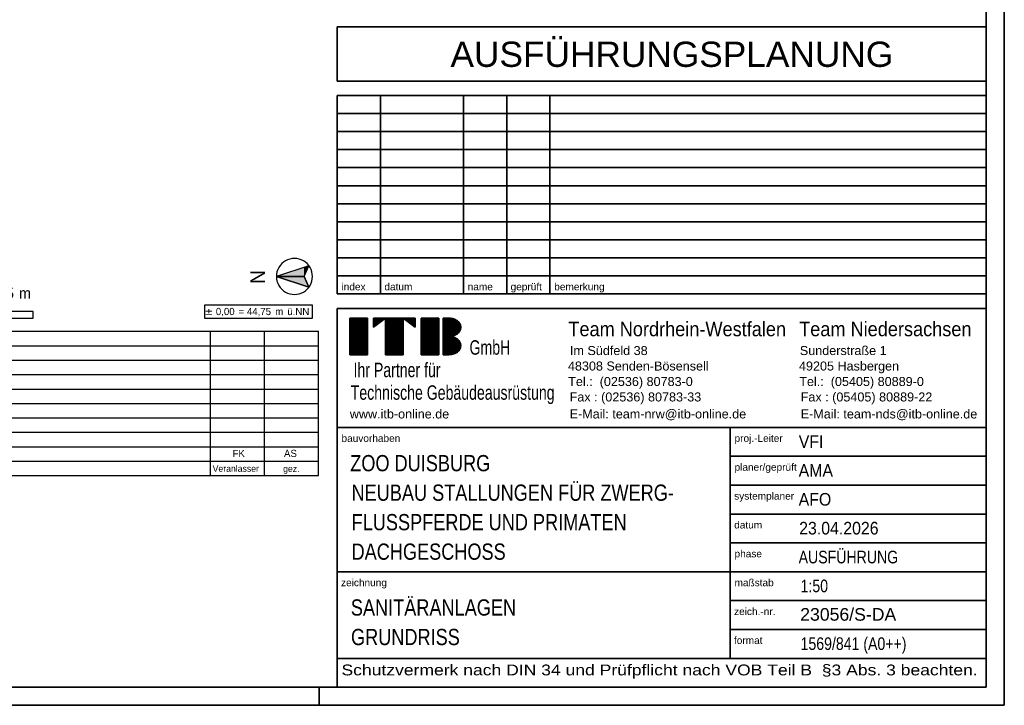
# Model space of a CAD drawing. Extents: x -181 to 1388, y 138 to 979.
# Tile 23 of 30: x 1115 to 1388, y 138 to 328. Entities that reach past the tile are written whole.
import ezdxf
from ezdxf.lldxf.tags import DXFTag

# ---------------------------------------------------------------- set-up
doc = ezdxf.new("R2010")
doc.units = 0
doc.layers.get('0').update_dxf_attribs({"lineweight": 25})
for name, color, linetype, lineweight in [('Rahmen-A0U86KLAPE', 7, 'Continuous', 35), ('X_Rahmen', 7, 'Continuous', 25), ('X_Stempel', 7, 'Continuous', 35)]:
    doc.layers.add(name, color=color, linetype=linetype, lineweight=lineweight)
doc.styles.get("Standard").update_dxf_attribs({"font": 'arial.ttf'})
tags = doc.linetypes.add('Wipeout_Contour', pattern=[1, 0, -1]).pattern_tags.tags
tags[6:7] = [DXFTag(74, 4), DXFTag(75, 0), DXFTag(340, '0'), DXFTag(46, 1.0), DXFTag(50, 0.0), DXFTag(44, 0.0), DXFTag(45, 0.0)]
tags[4:5] = [DXFTag(74, 4), DXFTag(75, 0), DXFTag(340, '0'), DXFTag(46, 1.0), DXFTag(50, 0.0), DXFTag(44, 0.0), DXFTag(45, 0.0)]

# ---------------------------------------------------------------- blocks, each defined once
blk = doc.blocks.new('Blockreferenz-A07F5VVBWF')
at = {"layer": 'Rahmen-A0U86KLAPE', "color": 0, "linetype": 'ByBlock', "ltscale": 0.35}
for p, q in [((1388.17, 137.99), (1388.17, 978.99)), ((1383.17, 142.99), (1383.17, 973.99)), ((-160.83, 142.99), (1383.17, 142.99)), ((1198.17, 137.99), (1198.17, 142.99)), ((-180.83, 137.99), (1388.17, 137.99))]:
    blk.add_line(p, q, dxfattribs=at)
blk = doc.blocks.new('Blockreferenz-A07F5VVFWF')
at = {"color": 0, "linetype": 'ByBlock', "ltscale": 0.35}
for p, q in [((1383.17, 325.99), (1203.17, 325.99)), ((1203.17, 310.99), (1203.17, 325.99)), ((1383.17, 310.99), (1203.17, 310.99)), ((1383.17, 306.99), (1203.17, 306.99)), ((1203.17, 251.99), (1203.17, 306.99)), ((1215.17, 251.99), (1215.17, 306.99)), ((1238.17, 251.99), (1238.17, 306.99)), ((1250.17, 251.99), (1250.17, 306.99)), ((1262.17, 251.99), (1262.17, 306.99)), ((1383.17, 301.99), (1203.17, 301.99)), ((1383.17, 296.99), (1203.17, 296.99)), ((1383.17, 291.99), (1203.17, 291.99)), ((1383.17, 286.99), (1203.17, 286.99)), ((1383.17, 281.99), (1203.17, 281.99)), ((1383.17, 276.99), (1203.17, 276.99)), ((1383.17, 271.99), (1203.17, 271.99)), ((1383.17, 266.99), (1203.17, 266.99)), ((1383.17, 261.99), (1203.17, 261.99)), ((1383.17, 256.99), (1203.17, 256.99)), ((1383.17, 251.99), (1203.17, 251.99)), ((1383.17, 247.99), (1203.17, 247.99)), ((1203.17, 142.99), (1203.17, 247.99)), ((1383.17, 214.99), (1203.17, 214.99)), ((1312.17, 150.99), (1312.17, 214.99)), ((1383.17, 206.99), (1312.17, 206.99)), ((1383.17, 198.99), (1312.17, 198.99)), ((1383.17, 190.99), (1312.17, 190.99)), ((1383.17, 182.99), (1312.17, 182.99)), ((1383.17, 174.99), (1203.17, 174.99)), ((1383.17, 166.99), (1312.17, 166.99)), ((1383.17, 158.99), (1312.17, 158.99)), ((1383.17, 150.99), (1203.17, 150.99)), ((1383.17, 142.99), (1203.17, 142.99))]:
    blk.add_line(p, q, dxfattribs=at)
at = {"color": 169, "linetype": 'ByBlock', "ltscale": 0.35, "true_color": 0x262f66}
for p, q in [((1206.66, 245.29), (1211.61, 245.29)), ((1206.66, 235.15), (1206.66, 245.29)), ((1206.66, 245.28), (1211.61, 245.28)), ((1206.66, 245.21), (1211.61, 245.21)), ((1206.66, 245.15), (1211.61, 245.15)), ((1206.66, 245.08), (1211.61, 245.08)), ((1206.66, 245.02), (1211.61, 245.02)), ((1206.66, 244.95), (1211.61, 244.95)), ((1206.66, 244.88), (1211.61, 244.88)), ((1206.66, 244.82), (1211.61, 244.82)), ((1206.66, 244.75), (1211.61, 244.75)), ((1206.66, 244.69), (1211.61, 244.69)), ((1206.66, 244.62), (1211.61, 244.62)), ((1206.66, 244.55), (1211.61, 244.55)), ((1206.66, 244.49), (1211.61, 244.49)), ((1206.66, 244.42), (1211.61, 244.42)), ((1206.66, 244.36), (1211.61, 244.36)), ((1206.66, 244.29), (1211.61, 244.29)), ((1206.66, 244.22), (1211.61, 244.22)), ((1206.66, 244.16), (1211.61, 244.16)), ((1206.66, 244.09), (1211.61, 244.09)), ((1206.66, 244.03), (1211.61, 244.03)), ((1206.66, 243.96), (1211.61, 243.96)), ((1206.66, 243.89), (1211.61, 243.89)), ((1206.66, 243.83), (1211.61, 243.83)), ((1206.66, 243.76), (1211.61, 243.76)), ((1206.66, 243.7), (1211.61, 243.7)), ((1206.66, 243.63), (1211.61, 243.63)), ((1206.66, 243.56), (1211.61, 243.56)), ((1206.66, 243.5), (1211.61, 243.5)), ((1206.66, 243.43), (1211.61, 243.43)), ((1206.66, 243.37), (1211.61, 243.37)), ((1206.66, 243.3), (1211.61, 243.3)), ((1206.66, 243.23), (1211.61, 243.23)), ((1206.66, 243.17), (1211.61, 243.17)), ((1206.66, 243.1), (1211.61, 243.1)), ((1206.66, 243.04), (1211.61, 243.04)), ((1211.61, 245.29), (1211.61, 235.15)), ((1213.25, 245.29), (1224.78, 245.29)), ((1213.25, 242.75), (1213.25, 245.29)), ((1216.55, 245.29), (1213.25, 242.75)), ((1213.25, 245.28), (1216.54, 245.28)), ((1213.25, 245.21), (1216.45, 245.21)), ((1213.25, 245.15), (1216.37, 245.15)), ((1213.25, 245.08), (1216.28, 245.08)), ((1213.25, 245.02), (1216.2, 245.02)), ((1213.25, 244.95), (1216.11, 244.95)), ((1213.25, 244.88), (1216.02, 244.88)), ((1213.25, 244.82), (1215.94, 244.82)), ((1213.25, 244.75), (1215.85, 244.75)), ((1213.25, 244.69), (1215.77, 244.69)), ((1213.25, 244.62), (1215.68, 244.62)), ((1213.25, 244.55), (1215.6, 244.55)), ((1213.25, 244.49), (1215.51, 244.49)), ((1213.25, 244.42), (1215.42, 244.42)), ((1213.25, 244.36), (1215.34, 244.36)), ((1213.25, 244.29), (1215.25, 244.29)), ((1213.25, 244.22), (1215.17, 244.22)), ((1213.25, 244.16), (1215.08, 244.16)), ((1213.25, 244.09), (1214.99, 244.09)), ((1213.25, 244.03), (1214.91, 244.03)), ((1213.25, 243.96), (1214.82, 243.96)), ((1213.25, 243.89), (1214.74, 243.89)), ((1213.25, 243.83), (1214.65, 243.83)), ((1213.25, 243.76), (1214.57, 243.76)), ((1213.25, 243.7), (1214.48, 243.7)), ((1213.25, 243.63), (1214.39, 243.63)), ((1213.25, 243.56), (1214.31, 243.56)), ((1213.25, 243.5), (1214.22, 243.5)), ((1213.25, 243.43), (1214.14, 243.43)), ((1213.25, 243.37), (1214.05, 243.37)), ((1213.25, 243.3), (1213.96, 243.3)), ((1213.25, 243.23), (1213.88, 243.23)), ((1213.25, 243.17), (1213.79, 243.17)), ((1213.25, 243.1), (1213.71, 243.1)), ((1213.25, 243.04), (1213.62, 243.04)), ((1216.55, 235.15), (1216.55, 245.29)), ((1216.55, 235.15), (1216.55, 245.29)), ((1216.55, 245.28), (1221.49, 245.28)), ((1216.55, 245.21), (1221.49, 245.21)), ((1216.55, 245.15), (1221.49, 245.15)), ((1216.55, 245.08), (1221.49, 245.08)), ((1216.55, 245.02), (1221.49, 245.02)), ((1216.55, 244.95), (1221.49, 244.95)), ((1216.55, 244.88), (1221.49, 244.88)), ((1216.55, 244.82), (1221.49, 244.82)), ((1216.55, 244.75), (1221.49, 244.75)), ((1216.55, 244.69), (1221.49, 244.69)), ((1216.55, 244.62), (1221.49, 244.62)), ((1216.55, 244.55), (1221.49, 244.55)), ((1216.55, 244.49), (1221.49, 244.49)), ((1216.55, 244.42), (1221.49, 244.42)), ((1216.55, 244.36), (1221.49, 244.36)), ((1216.55, 244.29), (1221.49, 244.29)), ((1216.55, 244.22), (1221.49, 244.22)), ((1216.55, 244.16), (1221.49, 244.16)), ((1216.55, 244.09), (1221.49, 244.09)), ((1216.55, 244.03), (1221.49, 244.03)), ((1216.55, 243.96), (1221.49, 243.96)), ((1216.55, 243.89), (1221.49, 243.89)), ((1216.55, 243.83), (1221.49, 243.83)), ((1216.55, 243.76), (1221.49, 243.76)), ((1216.55, 243.7), (1221.49, 243.7)), ((1216.55, 243.63), (1221.49, 243.63)), ((1216.55, 243.56), (1221.49, 243.56)), ((1216.55, 243.5), (1221.49, 243.5)), ((1216.55, 243.43), (1221.49, 243.43)), ((1216.55, 243.37), (1221.49, 243.37)), ((1216.55, 243.3), (1221.49, 243.3)), ((1216.55, 243.23), (1221.49, 243.23)), ((1216.55, 243.17), (1221.49, 243.17)), ((1216.55, 243.1), (1221.49, 243.1)), ((1216.55, 243.04), (1221.49, 243.04)), ((1221.49, 245.29), (1221.49, 235.15)), ((1224.78, 242.75), (1221.49, 245.29)), ((1224.78, 242.75), (1221.49, 245.29)), ((1221.5, 245.28), (1224.78, 245.28)), ((1221.58, 245.21), (1224.78, 245.21)), ((1221.67, 245.15), (1224.78, 245.15)), ((1221.76, 245.08), (1224.78, 245.08)), ((1221.84, 245.02), (1224.78, 245.02)), ((1221.93, 244.95), (1224.78, 244.95)), ((1222.01, 244.88), (1224.78, 244.88)), ((1222.1, 244.82), (1224.78, 244.82)), ((1222.18, 244.75), (1224.78, 244.75)), ((1222.27, 244.69), (1224.78, 244.69)), ((1222.36, 244.62), (1224.78, 244.62)), ((1222.44, 244.55), (1224.78, 244.55)), ((1222.53, 244.49), (1224.78, 244.49)), ((1222.61, 244.42), (1224.78, 244.42)), ((1222.7, 244.36), (1224.78, 244.36)), ((1222.79, 244.29), (1224.78, 244.29)), ((1222.87, 244.22), (1224.78, 244.22)), ((1222.96, 244.16), (1224.78, 244.16)), ((1223.04, 244.09), (1224.78, 244.09)), ((1223.13, 244.03), (1224.78, 244.03)), ((1223.21, 243.96), (1224.78, 243.96)), ((1223.3, 243.89), (1224.78, 243.89)), ((1223.39, 243.83), (1224.78, 243.83)), ((1223.47, 243.76), (1224.78, 243.76)), ((1223.56, 243.7), (1224.78, 243.7)), ((1223.64, 243.63), (1224.78, 243.63)), ((1223.73, 243.56), (1224.78, 243.56)), ((1223.81, 243.5), (1224.78, 243.5)), ((1223.9, 243.43), (1224.78, 243.43)), ((1223.99, 243.37), (1224.78, 243.37)), ((1224.07, 243.3), (1224.78, 243.3)), ((1224.16, 243.23), (1224.78, 243.23)), ((1224.24, 243.17), (1224.78, 243.17)), ((1224.33, 243.1), (1224.78, 243.1)), ((1224.42, 243.04), (1224.78, 243.04)), ((1224.78, 245.29), (1224.78, 242.75)), ((1226.43, 245.29), (1231.37, 245.29)), ((1226.43, 235.15), (1226.43, 245.29)), ((1226.43, 245.28), (1231.37, 245.28)), ((1226.43, 245.21), (1231.37, 245.21)), ((1226.43, 245.15), (1231.37, 245.15)), ((1226.43, 245.08), (1231.37, 245.08)), ((1226.43, 245.02), (1231.37, 245.02)), ((1226.43, 244.95), (1231.37, 244.95)), ((1226.43, 244.88), (1231.37, 244.88)), ((1226.43, 244.82), (1231.37, 244.82)), ((1226.43, 244.75), (1231.37, 244.75)), ((1226.43, 244.69), (1231.37, 244.69)), ((1226.43, 244.62), (1231.37, 244.62)), ((1226.43, 244.55), (1231.37, 244.55)), ((1226.43, 244.49), (1231.37, 244.49)), ((1226.43, 244.42), (1231.37, 244.42)), ((1226.43, 244.36), (1231.37, 244.36)), ((1226.43, 244.29), (1231.37, 244.29)), ((1226.43, 244.22), (1231.37, 244.22)), ((1226.43, 244.16), (1231.37, 244.16)), ((1226.43, 244.09), (1231.37, 244.09)), ((1226.43, 244.03), (1231.37, 244.03)), ((1226.43, 243.96), (1231.37, 243.96)), ((1226.43, 243.89), (1231.37, 243.89)), ((1226.43, 243.83), (1231.37, 243.83)), ((1226.43, 243.76), (1231.37, 243.76)), ((1226.43, 243.7), (1231.37, 243.7)), ((1226.43, 243.63), (1231.37, 243.63)), ((1226.43, 243.56), (1231.37, 243.56)), ((1226.43, 243.5), (1231.37, 243.5)), ((1226.43, 243.43), (1231.37, 243.43)), ((1226.43, 243.37), (1231.37, 243.37)), ((1226.43, 243.3), (1231.37, 243.3)), ((1226.43, 243.23), (1231.37, 243.23)), ((1226.43, 243.17), (1231.37, 243.17)), ((1226.43, 243.1), (1231.37, 243.1)), ((1226.43, 243.04), (1231.37, 243.04)), ((1231.37, 245.29), (1231.37, 235.15)), ((1232.53, 245.29), (1234.17, 245.29)), ((1232.53, 235.15), (1232.53, 245.29)), ((1232.53, 245.28), (1234.41, 245.28)), ((1232.53, 245.21), (1234.96, 245.21)), ((1232.53, 245.15), (1235.25, 245.15)), ((1232.53, 245.08), (1235.47, 245.08)), ((1232.53, 245.02), (1235.66, 245.02)), ((1232.53, 244.95), (1235.82, 244.95)), ((1232.53, 244.88), (1235.96, 244.88)), ((1232.53, 244.82), (1236.08, 244.82)), ((1232.53, 244.75), (1236.2, 244.75)), ((1232.53, 244.69), (1236.3, 244.69)), ((1232.53, 244.62), (1236.4, 244.62)), ((1232.53, 244.55), (1236.49, 244.55)), ((1232.53, 244.49), (1236.57, 244.49)), ((1232.53, 244.42), (1236.65, 244.42)), ((1232.53, 244.36), (1236.73, 244.36)), ((1232.53, 244.29), (1236.79, 244.29)), ((1232.53, 244.22), (1236.86, 244.22)), ((1232.53, 244.16), (1236.92, 244.16)), ((1232.53, 244.09), (1236.97, 244.09)), ((1232.53, 244.03), (1237.02, 244.03)), ((1232.53, 243.96), (1237.07, 243.96)), ((1232.53, 243.89), (1237.12, 243.89)), ((1232.53, 243.83), (1237.16, 243.83)), ((1232.53, 243.76), (1237.2, 243.76)), ((1232.53, 243.7), (1237.23, 243.7)), ((1232.53, 243.63), (1237.27, 243.63)), ((1232.53, 243.56), (1237.3, 243.56)), ((1232.53, 243.5), (1237.32, 243.5)), ((1232.53, 243.43), (1237.35, 243.43)), ((1232.53, 243.37), (1237.37, 243.37)), ((1232.53, 243.3), (1237.39, 243.3)), ((1232.53, 243.23), (1237.41, 243.23)), ((1232.53, 243.17), (1237.42, 243.17)), ((1232.53, 243.1), (1237.44, 243.1)), ((1232.53, 243.04), (1237.45, 243.04)), ((1206.66, 242.97), (1211.61, 242.97)), ((1206.66, 242.9), (1211.61, 242.9)), ((1206.66, 242.84), (1211.61, 242.84)), ((1206.66, 242.77), (1211.61, 242.77)), ((1206.66, 242.71), (1211.61, 242.71)), ((1206.66, 242.64), (1211.61, 242.64)), ((1206.66, 242.57), (1211.61, 242.57)), ((1206.66, 242.51), (1211.61, 242.51)), ((1206.66, 242.44), (1211.61, 242.44)), ((1206.66, 242.38), (1211.61, 242.38)), ((1206.66, 242.31), (1211.61, 242.31)), ((1206.66, 242.24), (1211.61, 242.24)), ((1206.66, 242.18), (1211.61, 242.18)), ((1206.66, 242.11), (1211.61, 242.11)), ((1206.66, 242.05), (1211.61, 242.05)), ((1206.66, 241.98), (1211.61, 241.98)), ((1206.66, 241.91), (1211.61, 241.91)), ((1206.66, 241.85), (1211.61, 241.85)), ((1206.66, 241.78), (1211.61, 241.78)), ((1206.66, 241.72), (1211.61, 241.72)), ((1206.66, 241.65), (1211.61, 241.65)), ((1206.66, 241.58), (1211.61, 241.58)), ((1206.66, 241.52), (1211.61, 241.52)), ((1206.66, 241.45), (1211.61, 241.45)), ((1206.66, 241.39), (1211.61, 241.39)), ((1206.66, 241.32), (1211.61, 241.32)), ((1206.66, 241.25), (1211.61, 241.25)), ((1206.66, 241.19), (1211.61, 241.19)), ((1206.66, 241.12), (1211.61, 241.12)), ((1206.66, 241.06), (1211.61, 241.06)), ((1206.66, 240.99), (1211.61, 240.99)), ((1206.66, 240.92), (1211.61, 240.92)), ((1206.66, 240.86), (1211.61, 240.86)), ((1206.66, 240.79), (1211.61, 240.79)), ((1206.66, 240.73), (1211.61, 240.73)), ((1206.66, 240.66), (1211.61, 240.66)), ((1206.66, 240.59), (1211.61, 240.59)), ((1206.66, 240.53), (1211.61, 240.53)), ((1206.66, 240.46), (1211.61, 240.46)), ((1206.66, 240.4), (1211.61, 240.4)), ((1206.66, 240.33), (1211.61, 240.33)), ((1213.25, 242.97), (1213.54, 242.97)), ((1213.25, 242.9), (1213.45, 242.9)), ((1213.25, 242.84), (1213.36, 242.84)), ((1213.25, 242.77), (1213.28, 242.77)), ((1216.55, 242.97), (1221.49, 242.97)), ((1216.55, 242.9), (1221.49, 242.9)), ((1216.55, 242.84), (1221.49, 242.84)), ((1216.55, 242.77), (1221.49, 242.77)), ((1216.55, 242.71), (1221.49, 242.71)), ((1216.55, 242.64), (1221.49, 242.64)), ((1216.55, 242.57), (1221.49, 242.57)), ((1216.55, 242.51), (1221.49, 242.51)), ((1216.55, 242.44), (1221.49, 242.44)), ((1216.55, 242.38), (1221.49, 242.38)), ((1216.55, 242.31), (1221.49, 242.31)), ((1216.55, 242.24), (1221.49, 242.24)), ((1216.55, 242.18), (1221.49, 242.18)), ((1216.55, 242.11), (1221.49, 242.11)), ((1216.55, 242.05), (1221.49, 242.05)), ((1216.55, 241.98), (1221.49, 241.98)), ((1216.55, 241.91), (1221.49, 241.91)), ((1216.55, 241.85), (1221.49, 241.85)), ((1216.55, 241.78), (1221.49, 241.78)), ((1216.55, 241.72), (1221.49, 241.72)), ((1216.55, 241.65), (1221.49, 241.65)), ((1216.55, 241.58), (1221.49, 241.58)), ((1216.55, 241.52), (1221.49, 241.52)), ((1216.55, 241.45), (1221.49, 241.45)), ((1216.55, 241.39), (1221.49, 241.39)), ((1216.55, 241.32), (1221.49, 241.32)), ((1216.55, 241.25), (1221.49, 241.25)), ((1216.55, 241.19), (1221.49, 241.19)), ((1216.55, 241.12), (1221.49, 241.12)), ((1216.55, 241.06), (1221.49, 241.06)), ((1216.55, 240.99), (1221.49, 240.99)), ((1216.55, 240.92), (1221.49, 240.92)), ((1216.55, 240.86), (1221.49, 240.86)), ((1216.55, 240.79), (1221.49, 240.79)), ((1216.55, 240.73), (1221.49, 240.73)), ((1216.55, 240.66), (1221.49, 240.66)), ((1216.55, 240.59), (1221.49, 240.59)), ((1216.55, 240.53), (1221.49, 240.53)), ((1216.55, 240.46), (1221.49, 240.46)), ((1216.55, 240.4), (1221.49, 240.4)), ((1216.55, 240.33), (1221.49, 240.33)), ((1224.5, 242.97), (1224.78, 242.97)), ((1224.59, 242.9), (1224.78, 242.9)), ((1224.67, 242.84), (1224.78, 242.84)), ((1224.76, 242.77), (1224.78, 242.77)), ((1226.43, 242.97), (1231.37, 242.97)), ((1226.43, 242.9), (1231.37, 242.9)), ((1226.43, 242.84), (1231.37, 242.84)), ((1226.43, 242.77), (1231.37, 242.77)), ((1226.43, 242.71), (1231.37, 242.71)), ((1226.43, 242.64), (1231.37, 242.64)), ((1226.43, 242.57), (1231.37, 242.57)), ((1226.43, 242.51), (1231.37, 242.51)), ((1226.43, 242.44), (1231.37, 242.44)), ((1226.43, 242.38), (1231.37, 242.38)), ((1226.43, 242.31), (1231.37, 242.31)), ((1226.43, 242.24), (1231.37, 242.24)), ((1226.43, 242.18), (1231.37, 242.18)), ((1226.43, 242.11), (1231.37, 242.11)), ((1226.43, 242.05), (1231.37, 242.05)), ((1226.43, 241.98), (1231.37, 241.98)), ((1226.43, 241.91), (1231.37, 241.91)), ((1226.43, 241.85), (1231.37, 241.85)), ((1226.43, 241.78), (1231.37, 241.78)), ((1226.43, 241.72), (1231.37, 241.72)), ((1226.43, 241.65), (1231.37, 241.65)), ((1226.43, 241.58), (1231.37, 241.58)), ((1226.43, 241.52), (1231.37, 241.52)), ((1226.43, 241.45), (1231.37, 241.45)), ((1226.43, 241.39), (1231.37, 241.39)), ((1226.43, 241.32), (1231.37, 241.32)), ((1226.43, 241.25), (1231.37, 241.25)), ((1226.43, 241.19), (1231.37, 241.19)), ((1226.43, 241.12), (1231.37, 241.12)), ((1226.43, 241.06), (1231.37, 241.06)), ((1226.43, 240.99), (1231.37, 240.99)), ((1226.43, 240.92), (1231.37, 240.92)), ((1226.43, 240.86), (1231.37, 240.86)), ((1226.43, 240.79), (1231.37, 240.79)), ((1226.43, 240.73), (1231.37, 240.73)), ((1226.43, 240.66), (1231.37, 240.66)), ((1226.43, 240.59), (1231.37, 240.59)), ((1226.43, 240.53), (1231.37, 240.53)), ((1226.43, 240.46), (1231.37, 240.46)), ((1226.43, 240.4), (1231.37, 240.4)), ((1226.43, 240.33), (1231.37, 240.33)), ((1232.53, 242.97), (1237.46, 242.97)), ((1232.53, 242.9), (1237.46, 242.9)), ((1232.53, 242.84), (1237.47, 242.84)), ((1232.53, 242.77), (1237.47, 242.77)), ((1232.53, 242.71), (1237.47, 242.71)), ((1232.53, 242.64), (1237.47, 242.64)), ((1232.53, 242.57), (1237.46, 242.57)), ((1232.53, 242.51), (1237.45, 242.51)), ((1232.53, 242.44), (1237.44, 242.44)), ((1232.53, 242.38), (1237.43, 242.38)), ((1232.53, 242.31), (1237.42, 242.31)), ((1232.53, 242.24), (1237.4, 242.24)), ((1232.53, 242.18), (1237.38, 242.18)), ((1232.53, 242.11), (1237.36, 242.11)), ((1232.53, 242.05), (1237.34, 242.05)), ((1232.53, 241.98), (1237.31, 241.98)), ((1232.53, 241.91), (1237.28, 241.91)), ((1232.53, 241.85), (1237.25, 241.85)), ((1232.53, 241.78), (1237.22, 241.78)), ((1232.53, 241.72), (1237.18, 241.72)), ((1232.53, 241.65), (1237.14, 241.65)), ((1232.53, 241.58), (1237.1, 241.58)), ((1232.53, 241.52), (1237.05, 241.52)), ((1232.53, 241.45), (1237, 241.45)), ((1232.53, 241.39), (1236.95, 241.39)), ((1232.53, 241.32), (1236.89, 241.32)), ((1232.53, 241.25), (1236.83, 241.25)), ((1232.53, 241.19), (1236.77, 241.19)), ((1232.53, 241.12), (1236.7, 241.12)), ((1232.53, 241.06), (1236.62, 241.06)), ((1232.53, 240.99), (1236.54, 240.99)), ((1232.53, 240.92), (1236.46, 240.92)), ((1232.53, 240.86), (1236.36, 240.86)), ((1232.53, 240.79), (1236.26, 240.79)), ((1232.53, 240.73), (1236.15, 240.73)), ((1232.53, 240.66), (1236.03, 240.66)), ((1232.53, 240.59), (1235.9, 240.59)), ((1232.53, 240.53), (1235.75, 240.53)), ((1232.53, 240.46), (1235.59, 240.46)), ((1232.53, 240.4), (1235.39, 240.4)), ((1232.53, 240.33), (1235.14, 240.33)), ((1206.66, 240.26), (1211.61, 240.26)), ((1206.66, 240.2), (1211.61, 240.2)), ((1206.66, 240.13), (1211.61, 240.13)), ((1206.66, 240.07), (1211.61, 240.07)), ((1206.66, 240), (1211.61, 240)), ((1206.66, 239.93), (1211.61, 239.93)), ((1206.66, 239.87), (1211.61, 239.87)), ((1206.66, 239.8), (1211.61, 239.8)), ((1206.66, 239.74), (1211.61, 239.74)), ((1206.66, 239.67), (1211.61, 239.67)), ((1206.66, 239.6), (1211.61, 239.6)), ((1206.66, 239.54), (1211.61, 239.54)), ((1206.66, 239.47), (1211.61, 239.47)), ((1206.66, 239.41), (1211.61, 239.41)), ((1206.66, 239.34), (1211.61, 239.34)), ((1206.66, 239.27), (1211.61, 239.27)), ((1206.66, 239.21), (1211.61, 239.21)), ((1206.66, 239.14), (1211.61, 239.14)), ((1206.66, 239.08), (1211.61, 239.08)), ((1206.66, 239.01), (1211.61, 239.01)), ((1206.66, 238.94), (1211.61, 238.94)), ((1206.66, 238.88), (1211.61, 238.88)), ((1206.66, 238.81), (1211.61, 238.81)), ((1206.66, 238.75), (1211.61, 238.75)), ((1206.66, 238.68), (1211.61, 238.68)), ((1206.66, 238.61), (1211.61, 238.61)), ((1206.66, 238.55), (1211.61, 238.55)), ((1206.66, 238.48), (1211.61, 238.48)), ((1206.66, 238.42), (1211.61, 238.42)), ((1206.66, 238.35), (1211.61, 238.35)), ((1206.66, 238.28), (1211.61, 238.28)), ((1206.66, 238.22), (1211.61, 238.22)), ((1206.66, 238.15), (1211.61, 238.15)), ((1206.66, 238.09), (1211.61, 238.09)), ((1206.66, 238.02), (1211.61, 238.02)), ((1206.66, 237.95), (1211.61, 237.95)), ((1206.66, 237.89), (1211.61, 237.89)), ((1206.66, 237.82), (1211.61, 237.82)), ((1206.66, 237.76), (1211.61, 237.76)), ((1206.66, 237.69), (1211.61, 237.69)), ((1206.66, 237.62), (1211.61, 237.62)), ((1216.55, 240.26), (1221.49, 240.26)), ((1216.55, 240.2), (1221.49, 240.2)), ((1216.55, 240.13), (1221.49, 240.13)), ((1216.55, 240.07), (1221.49, 240.07)), ((1216.55, 240), (1221.49, 240)), ((1216.55, 239.93), (1221.49, 239.93)), ((1216.55, 239.87), (1221.49, 239.87)), ((1216.55, 239.8), (1221.49, 239.8)), ((1216.55, 239.74), (1221.49, 239.74)), ((1216.55, 239.67), (1221.49, 239.67)), ((1216.55, 239.6), (1221.49, 239.6)), ((1216.55, 239.54), (1221.49, 239.54)), ((1216.55, 239.47), (1221.49, 239.47)), ((1216.55, 239.41), (1221.49, 239.41)), ((1216.55, 239.34), (1221.49, 239.34)), ((1216.55, 239.27), (1221.49, 239.27)), ((1216.55, 239.21), (1221.49, 239.21)), ((1216.55, 239.14), (1221.49, 239.14)), ((1216.55, 239.08), (1221.49, 239.08)), ((1216.55, 239.01), (1221.49, 239.01)), ((1216.55, 238.94), (1221.49, 238.94)), ((1216.55, 238.88), (1221.49, 238.88)), ((1216.55, 238.81), (1221.49, 238.81)), ((1216.55, 238.75), (1221.49, 238.75)), ((1216.55, 238.68), (1221.49, 238.68)), ((1216.55, 238.61), (1221.49, 238.61)), ((1216.55, 238.55), (1221.49, 238.55)), ((1216.55, 238.48), (1221.49, 238.48)), ((1216.55, 238.42), (1221.49, 238.42)), ((1216.55, 238.35), (1221.49, 238.35)), ((1216.55, 238.28), (1221.49, 238.28)), ((1216.55, 238.22), (1221.49, 238.22)), ((1216.55, 238.15), (1221.49, 238.15)), ((1216.55, 238.09), (1221.49, 238.09)), ((1216.55, 238.02), (1221.49, 238.02)), ((1216.55, 237.95), (1221.49, 237.95)), ((1216.55, 237.89), (1221.49, 237.89)), ((1216.55, 237.82), (1221.49, 237.82)), ((1216.55, 237.76), (1221.49, 237.76)), ((1216.55, 237.69), (1221.49, 237.69)), ((1216.55, 237.62), (1221.49, 237.62)), ((1226.43, 240.26), (1231.37, 240.26)), ((1226.43, 240.2), (1231.37, 240.2)), ((1226.43, 240.13), (1231.37, 240.13)), ((1226.43, 240.07), (1231.37, 240.07)), ((1226.43, 240), (1231.37, 240)), ((1226.43, 239.93), (1231.37, 239.93)), ((1226.43, 239.87), (1231.37, 239.87)), ((1226.43, 239.8), (1231.37, 239.8)), ((1226.43, 239.74), (1231.37, 239.74)), ((1226.43, 239.67), (1231.37, 239.67)), ((1226.43, 239.6), (1231.37, 239.6)), ((1226.43, 239.54), (1231.37, 239.54)), ((1226.43, 239.47), (1231.37, 239.47)), ((1226.43, 239.41), (1231.37, 239.41)), ((1226.43, 239.34), (1231.37, 239.34)), ((1226.43, 239.27), (1231.37, 239.27)), ((1226.43, 239.21), (1231.37, 239.21)), ((1226.43, 239.14), (1231.37, 239.14)), ((1226.43, 239.08), (1231.37, 239.08)), ((1226.43, 239.01), (1231.37, 239.01)), ((1226.43, 238.94), (1231.37, 238.94)), ((1226.43, 238.88), (1231.37, 238.88)), ((1226.43, 238.81), (1231.37, 238.81)), ((1226.43, 238.75), (1231.37, 238.75)), ((1226.43, 238.68), (1231.37, 238.68)), ((1226.43, 238.61), (1231.37, 238.61)), ((1226.43, 238.55), (1231.37, 238.55)), ((1226.43, 238.48), (1231.37, 238.48)), ((1226.43, 238.42), (1231.37, 238.42)), ((1226.43, 238.35), (1231.37, 238.35)), ((1226.43, 238.28), (1231.37, 238.28)), ((1226.43, 238.22), (1231.37, 238.22)), ((1226.43, 238.15), (1231.37, 238.15)), ((1226.43, 238.09), (1231.37, 238.09)), ((1226.43, 238.02), (1231.37, 238.02)), ((1226.43, 237.95), (1231.37, 237.95)), ((1226.43, 237.89), (1231.37, 237.89)), ((1226.43, 237.82), (1231.37, 237.82)), ((1226.43, 237.76), (1231.37, 237.76)), ((1226.43, 237.69), (1231.37, 237.69)), ((1226.43, 237.62), (1231.37, 237.62)), ((1232.53, 240.26), (1234.8, 240.26)), ((1232.53, 240.2), (1234.59, 240.2)), ((1232.53, 240.13), (1235.02, 240.13)), ((1232.53, 240.07), (1235.3, 240.07)), ((1232.53, 240), (1235.51, 240)), ((1232.53, 239.93), (1235.69, 239.93)), ((1232.53, 239.87), (1235.84, 239.87)), ((1232.53, 239.8), (1235.98, 239.8)), ((1232.53, 239.74), (1236.11, 239.74)), ((1232.53, 239.67), (1236.22, 239.67)), ((1232.53, 239.6), (1236.32, 239.6)), ((1232.53, 239.54), (1236.42, 239.54)), ((1232.53, 239.47), (1236.51, 239.47)), ((1232.53, 239.41), (1236.59, 239.41)), ((1232.53, 239.34), (1236.67, 239.34)), ((1232.53, 239.27), (1236.74, 239.27)), ((1232.53, 239.21), (1236.81, 239.21)), ((1232.53, 239.14), (1236.87, 239.14)), ((1232.53, 239.08), (1236.93, 239.08)), ((1232.53, 239.01), (1236.98, 239.01)), ((1232.53, 238.94), (1237.03, 238.94)), ((1232.53, 238.88), (1237.08, 238.88)), ((1232.53, 238.81), (1237.12, 238.81)), ((1232.53, 238.75), (1237.17, 238.75)), ((1232.53, 238.68), (1237.2, 238.68)), ((1232.53, 238.61), (1237.24, 238.61)), ((1232.53, 238.55), (1237.27, 238.55)), ((1232.53, 238.48), (1237.3, 238.48)), ((1232.53, 238.42), (1237.33, 238.42)), ((1232.53, 238.35), (1237.35, 238.35)), ((1232.53, 238.28), (1237.38, 238.28)), ((1232.53, 238.22), (1237.39, 238.22)), ((1232.53, 238.15), (1237.41, 238.15)), ((1232.53, 238.09), (1237.43, 238.09)), ((1232.53, 238.02), (1237.44, 238.02)), ((1232.53, 237.95), (1237.45, 237.95)), ((1232.53, 237.89), (1237.46, 237.89)), ((1232.53, 237.82), (1237.46, 237.82)), ((1232.53, 237.76), (1237.47, 237.76)), ((1232.53, 237.69), (1237.47, 237.69)), ((1232.53, 237.62), (1237.47, 237.62)), ((1206.66, 237.56), (1211.61, 237.56)), ((1206.66, 237.49), (1211.61, 237.49)), ((1206.66, 237.43), (1211.61, 237.43)), ((1206.66, 237.36), (1211.61, 237.36)), ((1206.66, 237.29), (1211.61, 237.29)), ((1206.66, 237.23), (1211.61, 237.23)), ((1206.66, 237.16), (1211.61, 237.16)), ((1206.66, 237.1), (1211.61, 237.1)), ((1206.66, 237.03), (1211.61, 237.03)), ((1206.66, 236.96), (1211.61, 236.96)), ((1206.66, 236.9), (1211.61, 236.9)), ((1206.66, 236.83), (1211.61, 236.83)), ((1206.66, 236.77), (1211.61, 236.77)), ((1206.66, 236.7), (1211.61, 236.7)), ((1206.66, 236.63), (1211.61, 236.63)), ((1206.66, 236.57), (1211.61, 236.57)), ((1206.66, 236.5), (1211.61, 236.5)), ((1206.66, 236.44), (1211.61, 236.44)), ((1206.66, 236.37), (1211.61, 236.37)), ((1206.66, 236.3), (1211.61, 236.3)), ((1206.66, 236.24), (1211.61, 236.24)), ((1206.66, 236.17), (1211.61, 236.17)), ((1206.66, 236.11), (1211.61, 236.11)), ((1206.66, 236.04), (1211.61, 236.04)), ((1206.66, 235.97), (1211.61, 235.97)), ((1206.66, 235.91), (1211.61, 235.91)), ((1206.66, 235.84), (1211.61, 235.84)), ((1206.66, 235.78), (1211.61, 235.78)), ((1206.66, 235.71), (1211.61, 235.71)), ((1206.66, 235.64), (1211.61, 235.64)), ((1206.66, 235.58), (1211.61, 235.58)), ((1206.66, 235.51), (1211.61, 235.51)), ((1206.66, 235.45), (1211.61, 235.45)), ((1206.66, 235.38), (1211.61, 235.38)), ((1206.66, 235.31), (1211.61, 235.31)), ((1206.66, 235.25), (1211.61, 235.25)), ((1206.66, 235.18), (1211.61, 235.18)), ((1211.61, 235.15), (1206.66, 235.15)), ((1216.55, 237.56), (1221.49, 237.56)), ((1216.55, 237.49), (1221.49, 237.49)), ((1216.55, 237.43), (1221.49, 237.43)), ((1216.55, 237.36), (1221.49, 237.36)), ((1216.55, 237.29), (1221.49, 237.29)), ((1216.55, 237.23), (1221.49, 237.23)), ((1216.55, 237.16), (1221.49, 237.16)), ((1216.55, 237.1), (1221.49, 237.1)), ((1216.55, 237.03), (1221.49, 237.03)), ((1216.55, 236.96), (1221.49, 236.96)), ((1216.55, 236.9), (1221.49, 236.9)), ((1216.55, 236.83), (1221.49, 236.83)), ((1216.55, 236.77), (1221.49, 236.77)), ((1216.55, 236.7), (1221.49, 236.7)), ((1216.55, 236.63), (1221.49, 236.63)), ((1216.55, 236.57), (1221.49, 236.57)), ((1216.55, 236.5), (1221.49, 236.5)), ((1216.55, 236.44), (1221.49, 236.44)), ((1216.55, 236.37), (1221.49, 236.37)), ((1216.55, 236.3), (1221.49, 236.3)), ((1216.55, 236.24), (1221.49, 236.24)), ((1216.55, 236.17), (1221.49, 236.17)), ((1216.55, 236.11), (1221.49, 236.11)), ((1216.55, 236.04), (1221.49, 236.04)), ((1216.55, 235.97), (1221.49, 235.97)), ((1216.55, 235.91), (1221.49, 235.91)), ((1216.55, 235.84), (1221.49, 235.84)), ((1216.55, 235.78), (1221.49, 235.78)), ((1216.55, 235.71), (1221.49, 235.71)), ((1216.55, 235.64), (1221.49, 235.64)), ((1216.55, 235.58), (1221.49, 235.58)), ((1216.55, 235.51), (1221.49, 235.51)), ((1216.55, 235.45), (1221.49, 235.45)), ((1216.55, 235.38), (1221.49, 235.38)), ((1216.55, 235.31), (1221.49, 235.31)), ((1216.55, 235.25), (1221.49, 235.25)), ((1216.55, 235.18), (1221.49, 235.18)), ((1221.49, 235.15), (1216.55, 235.15)), ((1221.49, 235.15), (1216.55, 235.15)), ((1226.43, 237.56), (1231.37, 237.56)), ((1226.43, 237.49), (1231.37, 237.49)), ((1226.43, 237.43), (1231.37, 237.43)), ((1226.43, 237.36), (1231.37, 237.36)), ((1226.43, 237.29), (1231.37, 237.29)), ((1226.43, 237.23), (1231.37, 237.23)), ((1226.43, 237.16), (1231.37, 237.16)), ((1226.43, 237.1), (1231.37, 237.1)), ((1226.43, 237.03), (1231.37, 237.03)), ((1226.43, 236.96), (1231.37, 236.96)), ((1226.43, 236.9), (1231.37, 236.9)), ((1226.43, 236.83), (1231.37, 236.83)), ((1226.43, 236.77), (1231.37, 236.77)), ((1226.43, 236.7), (1231.37, 236.7)), ((1226.43, 236.63), (1231.37, 236.63)), ((1226.43, 236.57), (1231.37, 236.57)), ((1226.43, 236.5), (1231.37, 236.5)), ((1226.43, 236.44), (1231.37, 236.44)), ((1226.43, 236.37), (1231.37, 236.37)), ((1226.43, 236.3), (1231.37, 236.3)), ((1226.43, 236.24), (1231.37, 236.24)), ((1226.43, 236.17), (1231.37, 236.17)), ((1226.43, 236.11), (1231.37, 236.11)), ((1226.43, 236.04), (1231.37, 236.04)), ((1226.43, 235.97), (1231.37, 235.97)), ((1226.43, 235.91), (1231.37, 235.91)), ((1226.43, 235.84), (1231.37, 235.84)), ((1226.43, 235.78), (1231.37, 235.78)), ((1226.43, 235.71), (1231.37, 235.71)), ((1226.43, 235.64), (1231.37, 235.64)), ((1226.43, 235.58), (1231.37, 235.58)), ((1226.43, 235.51), (1231.37, 235.51)), ((1226.43, 235.45), (1231.37, 235.45)), ((1226.43, 235.38), (1231.37, 235.38)), ((1226.43, 235.31), (1231.37, 235.31)), ((1226.43, 235.25), (1231.37, 235.25)), ((1226.43, 235.18), (1231.37, 235.18)), ((1231.37, 235.15), (1226.43, 235.15)), ((1232.53, 237.56), (1237.46, 237.56)), ((1232.53, 237.49), (1237.46, 237.49)), ((1232.53, 237.43), (1237.45, 237.43)), ((1232.53, 237.36), (1237.44, 237.36)), ((1232.53, 237.29), (1237.43, 237.29)), ((1232.53, 237.23), (1237.42, 237.23)), ((1232.53, 237.16), (1237.4, 237.16)), ((1232.53, 237.1), (1237.38, 237.1)), ((1232.53, 237.03), (1237.36, 237.03)), ((1232.53, 236.96), (1237.33, 236.96)), ((1232.53, 236.9), (1237.31, 236.9)), ((1232.53, 236.83), (1237.28, 236.83)), ((1232.53, 236.77), (1237.25, 236.77)), ((1232.53, 236.7), (1237.21, 236.7)), ((1232.53, 236.63), (1237.17, 236.63)), ((1232.53, 236.57), (1237.13, 236.57)), ((1232.53, 236.5), (1237.09, 236.5)), ((1232.53, 236.44), (1237.04, 236.44)), ((1232.53, 236.37), (1236.99, 236.37)), ((1232.53, 236.3), (1236.94, 236.3)), ((1232.53, 236.24), (1236.88, 236.24)), ((1232.53, 236.17), (1236.82, 236.17)), ((1232.53, 236.11), (1236.75, 236.11)), ((1232.53, 236.04), (1236.68, 236.04)), ((1232.53, 235.97), (1236.61, 235.97)), ((1232.53, 235.91), (1236.53, 235.91)), ((1232.53, 235.84), (1236.44, 235.84)), ((1232.53, 235.78), (1236.34, 235.78)), ((1232.53, 235.71), (1236.24, 235.71)), ((1232.53, 235.64), (1236.13, 235.64)), ((1232.53, 235.58), (1236.01, 235.58)), ((1232.53, 235.51), (1235.87, 235.51)), ((1232.53, 235.45), (1235.72, 235.45)), ((1232.53, 235.38), (1235.55, 235.38)), ((1232.53, 235.31), (1235.34, 235.31)), ((1232.53, 235.25), (1235.09, 235.25)), ((1232.53, 235.18), (1234.7, 235.18)), ((1234.17, 235.15), (1232.53, 235.15))]:
    blk.add_line(p, q, dxfattribs=at)
at = {"color": 169, "linetype": 'ByBlock', "ltscale": 0.35, "true_color": 0x262f66, "extrusion": (0, 0, -1)}
for centre, start_param in [((1234.17, 242.75), 4.712389), ((1234.17, 237.68), 4.717625)]:
    blk.add_ellipse(centre, major_axis=(3.29, 0), ratio=0.769231, start_param=start_param, end_param=7.853982, dxfattribs=at)
at = {"color": 0, "attachment_point": 1}
for s, insert, char_height in [('{\\fArial;AUSFÜHRUNGSPLANUNG}', (1234.58, 321.91), 7), ('{\\fArial; }', (1264.07, 285.89), 2.5), ('{\\fArial;index}', (1204.36, 254.99), 2), ('{\\fArial;datum}', (1216.26, 254.99), 2), ('{\\fArial;name}', (1239.36, 254.99), 2), ('{\\fArial;geprüft}', (1251.26, 254.99), 2), ('{\\fArial;bemerkung}', (1263.36, 254.99), 2), ('{\\W0.9;\\fArial;Team Nordrhein-Westfalen}', (1267.28, 244.26), 4), ('{\\W0.9;\\fArial;Team Niedersachsen}', (1331.28, 244.26), 4), ('{\\W0.7;\\fArial;GmbH}', (1239.87, 239.15), 4), ('{\\fArial;Im Südfeld 38}', (1267.72, 237.55), 2.5), ('{\\fArial;Sunderstraße 1}', (1331.47, 237.55), 2.5), ('{\\W0.7;\\fArial;Ihr Partner für}', (1207.7, 232.92), 4), ('{\\fArial;48308 Senden-Bösensell}', (1267.15, 233.26), 2.5), ('{\\fArial;49205 Hasbergen}', (1331.23, 233.26), 2.5), ('{\\W0.7;\\fArial;Technische Gebäudeausrüstung}', (1206.92, 226.66), 4), ('{\\fArial;Tel.:  (02536) 80783-0}', (1267.23, 228.97), 2.5), ('{\\fArial;Tel.:  (05405) 80889-0}', (1331.31, 228.97), 2.5), ('{\\fArial;Fax : (02536) 80783-33}', (1267.63, 224.69), 2.5), ('{\\fArial;Fax : (05405) 80889-22}', (1331.71, 224.69), 2.5), ('{\\fArial;www.itb-online.de}', (1206.67, 219.98), 2.5), ('{\\fArial;E-Mail: team-nrw@itb-online.de}', (1267.63, 219.98), 2.5), ('{\\fArial;E-Mail: team-nds@itb-online.de}', (1331.71, 219.98), 2.5), ('{\\fArial;bauvorhaben}', (1204.36, 212.99), 2), ('{\\fArial;proj.-Leiter}', (1313.36, 212.99), 2), ('{\\W0.9;\\fArial;VFI}', (1331.17, 212.82), 3.5), ('{\\W0.8;\\fArial;ZOO DUISBURG}', (1206.79, 207.34), 4.5), ('{\\fArial;planer/geprüft}', (1313.36, 204.99), 2), ('{\\W0.9;\\fArial;AMA}', (1331.14, 204.82), 3.5), ('{\\W0.8;\\fArial;NEUBAU STALLUNGEN FÜR ZWERG-}', (1207.14, 199.16), 4.5), ('{\\fArial;systemplaner}', (1313.26, 196.99), 2), ('{\\W0.9;\\fArial;AFO}', (1331.14, 196.82), 3.5), ('{\\W0.8;\\fArial;FLUSSPFERDE UND PRIMATEN}', (1207.17, 190.99), 4.5), ('{\\fArial;datum}', (1313.26, 188.99), 2), ('{\\W0.9;\\fArial;23.04.2026}', (1331.28, 188.82), 3.5), ('{\\W0.8;\\fArial;DACHGESCHOSS}', (1207.15, 182.82), 4.5), ('{\\fArial;phase}', (1313.36, 180.99), 2), ('{\\W0.8;\\fArial;AUSFÜHRUNG}', (1331.14, 180.82), 3.5), ('{\\fArial;zeichnung}', (1204.23, 172.99), 2), ('{\\fArial;maßstab}', (1313.36, 172.99), 2), ('{\\W0.8;\\fArial;1:50}', (1331.68, 172.82), 3.5), ('{\\W0.8;\\fArial;SANITÄRANLAGEN}', (1206.95, 167.34), 4.5), ('{\\fArial;zeich.-nr.}', (1313.23, 164.99), 2), ('{\\W0.8;\\fArial;GRUNDRISS}', (1207, 159.16), 4.5), ('{\\fArial;format}', (1313.2, 156.99), 2), ('{\\W0.8;\\fArial;1569/841 (A0++)}', (1331.68, 156.82), 3.5), ('{\\W1.16;\\fArial;Schutzvermerk nach DIN 34 und Prüfpflicht nach VOB Teil B  §3 Abs. 3 beachten.}', (1204.36, 149.28), 3)]:
    blk.add_mtext(s, dxfattribs=dict(at, insert=insert, char_height=char_height))
at = {"color": 0, "linetype": 'ByBlock', "ltscale": 0.35, "insert": (1331.57, 164.93), "char_height": 3.5, "attachment_point": 1}
blk.add_mtext('{\\fArial;23056/S-DA}', dxfattribs=at)
blk = doc.blocks.new('Referenz-A07F5VYIWF')
at = {"color": 7, "linetype": 'ByBlock', "lineweight": -2, "ltscale": 13.122003}
for p, q in [((1195.34, 259.78), (1186.3, 256.84)), ((1193.99, 256.84), (1195.34, 259.78)), ((1186.3, 256.84), (1193.99, 256.84)), ((1186.3, 256.84), (1193.99, 256.84)), ((1195.34, 253.9), (1186.3, 256.84)), ((1193.99, 256.84), (1195.34, 253.9)), ((1118.81, 247.12), (1018.81, 247.12)), ((1018.81, 247.12), (1018.81, 245.3)), ((1038.81, 247.12), (1038.81, 245.3)), ((1058.81, 247.12), (1058.81, 245.3)), ((1078.81, 247.12), (1078.81, 245.3)), ((1098.81, 247.12), (1098.81, 245.3)), ((1118.81, 245.3), (1118.81, 247.12)), ((1018.81, 245.3), (1118.81, 245.3))]:
    blk.add_line(p, q, dxfattribs=at)
at = {"color": 7, "linetype": 'ByBlock', "lineweight": -2, "ltscale": 0.05265}
for p, q in [((1186.3, 256.84), (1195.34, 253.9)), ((1193.99, 256.84), (1186.3, 256.84)), ((1195.34, 253.9), (1193.99, 256.84))]:
    blk.add_line(p, q, dxfattribs=at)
at = {"color": 7, "linetype": 'ByBlock', "lineweight": -2, "ltscale": 0.013122}
for p, q in [((1196.3, 248.87), (1166.41, 248.87)), ((1166.41, 248.87), (1166.41, 245.28)), ((1196.3, 245.28), (1196.3, 248.87)), ((1166.41, 245.28), (1196.3, 245.28))]:
    blk.add_line(p, q, dxfattribs=at)
at = {"color": 7, "linetype": 'ByBlock', "lineweight": -2, "ltscale": 0.006845}
for p, q in [((1013.02, 241.64), (1198.02, 241.64)), ((1013.02, 201.64), (1013.02, 241.64)), ((1028.02, 201.64), (1028.02, 241.64)), ((1048.02, 201.64), (1048.02, 241.64)), ((1168.02, 201.64), (1168.02, 241.64)), ((1183.02, 201.64), (1183.02, 241.64)), ((1198.02, 201.64), (1198.02, 241.64)), ((1013.02, 237.64), (1198.02, 237.64)), ((1013.02, 233.64), (1198.02, 233.64)), ((1013.02, 229.64), (1198.02, 229.64)), ((1013.02, 225.64), (1198.02, 225.64)), ((1013.02, 221.64), (1198.02, 221.64)), ((1013.02, 217.64), (1198.02, 217.64)), ((1013.02, 213.64), (1198.02, 213.64)), ((1013.02, 209.64), (1198.02, 209.64)), ((1013.02, 205.64), (1198.02, 205.64)), ((1013.02, 201.64), (1198.02, 201.64))]:
    blk.add_line(p, q, dxfattribs=at)
at = {"color": 7, "linetype": 'ByBlock', "lineweight": -2, "ltscale": 13.122003}
for major_axis in [(0, 5), (0, -5)]:
    blk.add_ellipse((1191.3, 256.84), major_axis=major_axis, ratio=1, start_param=0, end_param=3.141593, dxfattribs=at)
at = {"color": 7, "linetype": 'ByBlock', "lineweight": -2, "ltscale": 0.013122}
for points in [[(1193.99, 256.84), (1193.99, 259.34), (1195.34, 259.78)], [(1193.99, 256.84), (1186.3, 256.84), (1193.99, 259.34)]]:
    blk.add_solid(points, dxfattribs=at)
at = {"color": 7, "linetype": 'Wipeout_Contour', "lineweight": 0, "ltscale": 6.01495e-05}
blk.add_solid([(1186.3, 256.84), (1195.34, 253.9), (1193.99, 256.84)], dxfattribs=at)
at = {"color": 7, "linetype": 'ByBlock', "lineweight": -2, "ltscale": 13.122003}
for points in [[(1038.81, 245.3), (1038.81, 247.12), (1058.81, 245.3)], [(1058.81, 245.3), (1038.81, 247.12), (1058.81, 247.12)], [(1078.81, 245.3), (1078.81, 247.12), (1098.81, 245.3)], [(1098.81, 245.3), (1078.81, 247.12), (1098.81, 247.12)]]:
    blk.add_solid(points, dxfattribs=at)
at = {"color": 7, "linetype": 'ByBlock', "lineweight": -2, "ltscale": 0.013122, "insert": (1179.11, 254.75), "char_height": 4, "attachment_point": 1, "rotation": 90}
blk.add_mtext('{\\fCentury Gothic;N}', dxfattribs=at)
at = {"color": 7, "linetype": 'ByBlock', "lineweight": -2, "ltscale": 0.013122, "attachment_point": 1}
for s, insert, char_height in [('{\\fCentury Gothic;0}', (1018.49, 253.73), 3), ('{\\fCentury Gothic;1}', (1036.14, 253.7), 3), ('{\\fCentury Gothic;2}', (1056.14, 253.73), 3), ('{\\fCentury Gothic;3}', (1076.14, 253.73), 3), ('{\\fCentury Gothic;4}', (1096.14, 253.73), 3), ('{\\fCentury Gothic;5}', (1111.3, 253.7), 3), ('{\\fCentury Gothic;m}', (1114.92, 253.7), 3), ('{\\fVerdana;±}', (1166.41, 248.12), 2), ('{\\fCentury Gothic;0,00}', (1169.52, 248.12), 2), ('{\\fCentury Gothic;=}', (1175.76, 248.12), 2), ('{\\fCentury Gothic;44,75}', (1178.13, 248.12), 2), ('{\\fCentury Gothic;m}', (1185.98, 248.12), 2), ('{\\fCentury Gothic;ü.NN}', (1189.34, 248.12), 2)]:
    blk.add_mtext(s, dxfattribs=dict(at, insert=insert, char_height=char_height))
at = {"color": 7, "linetype": 'ByBlock', "lineweight": -2, "ltscale": 0.006845, "char_height": 2, "attachment_point": 1}
for s, insert in [('{\\fCentury Gothic;1}', (1018.75, 208.77)), ('{\\fCentury Gothic;19.11}', (1032.12, 208.79)), ('{\\fCentury Gothic;.2024}', (1038.92, 208.79)), ('{\\fCentury Gothic;Motorren}', (1049.01, 208.89)), ('{\\fCentury Gothic;an}', (1062.09, 208.89)), ('{\\fCentury Gothic;den}', (1066.47, 208.89)), ('{\\fCentury Gothic;OL}', (1072.66, 208.89)), ('{\\fCentury Gothic;ergänzt}', (1077.12, 208.89)), ('{\\fCentury Gothic;FK}', (1174.15, 208.77)), ('{\\fCentury Gothic;AS}', (1188.42, 208.79))]:
    blk.add_mtext(s, dxfattribs=dict(at, insert=insert))
at = {"color": 7, "lineweight": -2, "char_height": 1.8, "attachment_point": 1}
for s, insert in [('{\\fCentury Gothic;Bemerkung/Änderung}', (1049.79, 204.68)), ('{\\fCentury Gothic;Index}', (1017.12, 204.49)), ('{\\fCentury Gothic;Datum}', (1035.03, 204.48)), ('{\\fCentury Gothic;Veranlasser}', (1168.62, 204.49)), ('{\\fCentury Gothic;gez.}', (1188.17, 204.46))]:
    blk.add_mtext(s, dxfattribs=dict(at, insert=insert))

msp = doc.modelspace()

# ---------------------------------------------------------------- block references
at = {"color": 8, "lineweight": 25, "ltscale": 12.5, "true_color": 0x808080}
msp.add_blockref('Referenz-A07F5VYIWF', (0, 0), dxfattribs=at)
at = {"layer": 'X_Rahmen', "ltscale": 0.25}
msp.add_blockref('Blockreferenz-A07F5VVBWF', (0, 0), dxfattribs=at)
at = {"layer": 'X_Stempel', "lineweight": -2, "ltscale": 0.13}
msp.add_blockref('Blockreferenz-A07F5VVFWF', (0, 0), dxfattribs=at)

doc.saveas('drawing.dxf')
